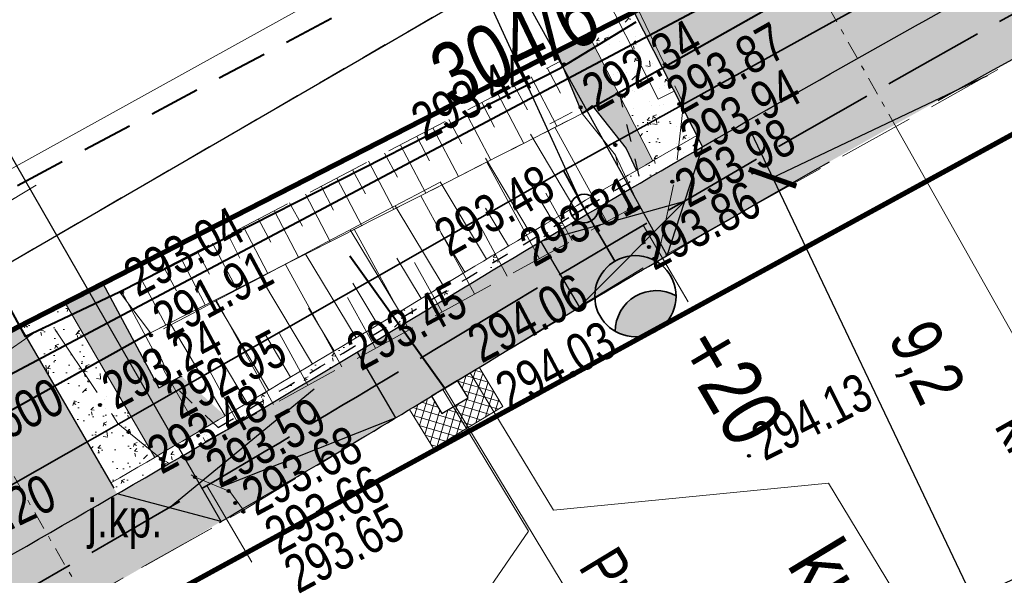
# Model space of a CAD drawing. Header units: metres. Extents: x 7437397 to 7437781, y 5556608 to 5556944.
# Tile 37 of 58: x 7437613 to 7437632, y 5556730 to 5556741. Entities that reach past the tile are written whole.
import ezdxf

# ---------------------------------------------------------------- set-up
doc = ezdxf.new("R2010")
doc.units = ezdxf.units.M
doc.header["$MEASUREMENT"] = 0
for name, pattern in [('0.5_0.5', [1.5, 0.5, -0.5, 0.5]), ('314-500', [2.5, 2, -0.5]), ('BUBZ01-500', [1.75, 1.25, -0.5]), ('DGN Style 2', [6.14715, 3.68829, -2.45886]), ('DGN Style 3', [8.60601, 6.14715, -2.45886]), ('DGN Style 4', [0.717182, 0.358367, -0.179184, 0.000447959, -0.179184]), ('EGBU01-500', [1, 0.5, -0.5]), ('KTCR02-500', [1.5, 1, -0.5]), ('KTJZ01-500', [2, 1.5, -0.5])]:
    doc.linetypes.add(name, pattern=pattern)
doc.layers.get('0').update_dxf_attribs({"color": 250, "lineweight": 5})
for name, color, linetype, lineweight in [('521-Kierunek linii-STPOW', 7, 'Continuous', 5), ('_PROJ_WYMIARY', 7, 'Continuous', 9), ('_PROJ_ZAGOSPODAROWANIE', 7, 'Continuous', 13), ('ARCH_HATCH', 7, 'Continuous', 13), ('BUBZ01', 250, 'Continuous', 5), ('BUIB02_01', 250, 'Continuous', 5), ('BUIB05_01', 250, 'Continuous', 5), ('BUUD02_01', 250, 'Continuous', 5), ('D_kilometraz', 7, 'Continuous', 13), ('D_krawedz swobodna jezdni', 7, 'DGN Style 2', 30), ('D_kraweznik', 7, 'Continuous', 30), ('D_kraweznik obnizony', 7, 'DGN Style 2', 30), ('D_obrzeze', 7, 'Continuous', 30), ('D_odwodnienie liniowe_wpust', 36, 'Continuous', 30), ('D_opis trasy', 7, 'Continuous', 13), ('D_opisy', 7, 'Continuous', 13), ('D_osie', 7, 'DGN Style 4', 13), ('D_plantowanie', 102, 'DGN Style 2', 30), ('D_pobocze', 7, 'Continuous', 13), ('D_rampa', 7, 'DGN Style 2', 30), ('D_skarpa', 7, 'DGN Style 3', 20), ('D_skarpa-symbol', 7, 'Continuous', 20), ('D_zakres', 7, 'DGN Style 2', 13), ('DS_nawierzchnia bitumiczna odtworzenie', 252, 'Continuous', 0), ('EGBD03', 250, 'Continuous', 5), ('EGBU01', 250, 'Continuous', 5), ('Elektryka_kanalizacja_technologiczna', 240, '314-500', 35), ('Elektryka_oswietlenie_zewnetrzne', 1, 'Continuous', 35), ('ELEKTRYKA_TRASY', 1, 'Continuous', 35), ('KTJZ01', 250, 'Continuous', 5), ('KTOK05_01', 250, 'Continuous', 5), ('MPZP', 250, 'Continuous', 5), ('punkt wysokościowy sztuczny', 7, 'Continuous', 5), ('RTPW01', 250, 'Continuous', 5), ('RTPW02', 250, 'Continuous', 5), ('rzedne dla projektanta', 250, 'Continuous', 5), ('SUPE04', 250, 'Continuous', 5), ('SUPT01', 250, 'Continuous', 5), ('SUPT_01', 250, 'Continuous', 5), ('Warstwa 14', 250, 'Continuous', 5), ('Warstwa1Kanalizacja deszczowa', 34, 'Continuous', 40)]:
    doc.layers.add(name, color=color, linetype=linetype, lineweight=lineweight)
doc.layers.add('D_balustrada', color=7, linetype='0.5_0.5', lineweight=30, true_color=0x00968f)
doc.styles.add('ROMANS', font='arial.ttf', dxfattribs={"width": 0.8})
doc.styles.get("Standard").update_dxf_attribs({"font": 'txt.shx', "width": 0.75})
doc.styles.add('Style-Arial Narrow', font='ARIALN.TTF')
doc.linetypes.add('KTOK05_01-500', pattern='A,3.75,[13,dgnlstyle-rozp_2015.shx,S=0.002778,R=0,X=0,Y=0],3.75', length=7.5)
doc.dimstyles.new('1-500', dxfattribs={"dimscale": 10, "dimtxt": 0.1, "dimasz": 0.07, "dimexe": 0, "dimexo": 0, "dimgap": 0.05, "dimtad": 1, "dimdec": 1, "dimrnd": 0.08, "dimzin": 0, "dimtxsty": 'ROMANS', "dimblk": 'ARCHTICK', "dimcen": 0.02, "dimdle": 0.1, "dimclrt": 256, "dimadec": 0, "dimazin": 0, "dimtfac": 0.666667, "dimtdec": 1, "dimtofl": 0, "dimtmove": 1, "dimatfit": 2, "dimfxl": 0, "dimtolj": 1, "dimtzin": 0, "dimarcsym": 0})
pattern_1 = [(50, (0, 0), (0.7172601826, -0.062752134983), [0.075, -0.825]), (355, (0, 0), (-0.138751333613, 0.7521921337), [0.06, -0.66]), (100.45144446, (0.0598, -0.0052), (0.578508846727, 0.68943999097), [0.063740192, -0.701142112]), (46.1842, (0, 0.2), (1.06724133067, -0.16551928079), [0.1125, -1.2375]), (96.63563549, (0.0889, 0.1862), (0.93466194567, 0.97411860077), [0.095610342, -1.05171376]), (351.18416399, (0, 0.2), (0.93466194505, 0.97411860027), [0.09, -0.990000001]), (21, (0.1, 0.15), (0.59690705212, -0.402618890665), [0.075, -0.825]), (326, (0.1, 0.15), (0.24331533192, 0.725150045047), [0.06, -0.66]), (71.45144474, (0.14974, 0.11645), (0.84022237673, 0.322531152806), [0.06374019, -0.701142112]), (37.5, (0, 0), (0.012159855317, 0.332893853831), [0, -0.652, 0, -0.67, 0, -0.6625]), (7.5, (0, 0), (0.263069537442, 0.394411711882), [0, -0.382, 0, -0.637, 0, -0.2525]), (327.5, (-0.223, 0), (0.5338224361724, -0.022554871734), [0, -0.25, 0, -0.78, 0, -1.035]), (317.5, (-0.323, 0), (0.583186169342, 0.100104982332), [0, -0.325, 0, -0.518, 0, -0.735])]

# ---------------------------------------------------------------- blocks, each defined once
blk = doc.blocks.new('PW02')
at = {"layer": 'punkt wysokościowy sztuczny', "linetype": 'Continuous', "lineweight": 13}
h = blk.add_hatch(color=0, dxfattribs=at)
edge = h.paths.add_edge_path()
edge.add_arc((0, 0), 0.45, 0, 360)
blk = doc.blocks.new('521')
at = {"layer": '521-Kierunek linii-STPOW', "color": 30, "linetype": 'Continuous', "lineweight": 13}
for p, q in [((42.5, 0), (35.43, 7.07)), ((7.5, 0), (57.5, 0)), ((29.57, 0), (22.5, -7.07))]:
    blk.add_line(p, q, dxfattribs=at)
blk = doc.blocks.new('SUPE04')
at = {"layer": 'SUPE04', "color": 1, "linetype": 'Continuous', "lineweight": 13}
blk.add_line((5.25, 0), (0.25, 0), dxfattribs=at)
at = {"layer": 'SUPE04', "color": 1, "linetype": 'Continuous', "lineweight": 13, "flags": 128}
blk.add_lwpolyline([(3.9, 0.5), (4.766, 0), (3.9, -0.5)], dxfattribs=at)
blk = doc.blocks.new('slup_oswietleniowy_3')
h = blk.add_hatch(color=256)
h.dxf.hatch_style = 1
h.paths.add_polyline_path([(3, -0.866, 0.267949), (3.5, 0, 0.267949), (3, 0.866, 0.57735)])
for p, q in [((0, 0.35), (0, -0.35)), ((-0.35, 0), (1.5, 0))]:
    blk.add_line(p, q)
for centre, radius in [((2.5, 0), 1), ((0, 0), 0.35)]:
    blk.add_circle(centre, radius)
blk.add_arc((3.5, 0), 1, 120, 240)
blk = doc.blocks.new('_ArchTick')
at = {"color": 0, "linetype": 'ByBlock', "const_width": 0.15}
blk.add_lwpolyline([(-0.5, -0.5), (0.5, 0.5)], dxfattribs=at)
blk = doc.blocks.new('*D57')
at = {"layer": '_PROJ_WYMIARY', "color": 0, "lineweight": -2, "transparency": 16777216}
for p, q in [((7437614.75, 5556753.699), (7437631.658, 5556763.043)), ((7437640.806, 5556744.421), (7437630.783, 5556762.559)), ((7437625.649, 5556736.045), (7437615.625, 5556754.183))]:
    blk.add_line(p, q, dxfattribs=at)
at = {"layer": 'Defpoints', "color": 0, "transparency": 16777216}
for p in [(7437630.783, 5556762.559), (7437640.806, 5556744.421), (7437625.649, 5556736.045)]:
    blk.add_point(p, dxfattribs=at)
at = {"layer": '_PROJ_WYMIARY', "color": 0, "lineweight": -2, "transparency": 16777216, "xscale": 0.7000000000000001, "yscale": 0.7000000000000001, "zscale": 0.7000000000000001}
for p, rotation in [((7437630.783, 5556762.559), 28.92677476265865), ((7437615.625, 5556754.183), 208.9267747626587)]:
    blk.add_blockref('_ArchTick', p, dxfattribs=dict(at, rotation=rotation))
at = {"layer": '_PROJ_WYMIARY', "transparency": 16777216, "insert": (7437622.671, 5556759.335), "char_height": 1, "attachment_point": 5, "rotation": 28.9268, "style": 'ROMANS', "bg_fill": 3, "box_fill_scale": 1.25, "bg_fill_color": 256, "bg_fill_true_color": 13158600, "bg_fill_transparency": 0}
blk.add_mtext('\\A1;17,3', dxfattribs=at)
blk = doc.blocks.new('*D58')
at = {"layer": '_PROJ_WYMIARY', "color": 0, "lineweight": -2, "transparency": 16777216}
for p, q in [((7437607.355, 5556749.376), (7437600.259, 5556745.298)), ((7437616.872, 5556730.808), (7437606.488, 5556748.878)), ((7437611.51, 5556727.726), (7437601.126, 5556745.796))]:
    blk.add_line(p, q, dxfattribs=at)
at = {"layer": 'Defpoints', "color": 0, "transparency": 16777216}
for p in [(7437601.126, 5556745.796), (7437616.872, 5556730.808), (7437611.51, 5556727.726)]:
    blk.add_point(p, dxfattribs=at)
at = {"layer": '_PROJ_WYMIARY', "color": 0, "lineweight": -2, "transparency": 16777216, "xscale": 0.7000000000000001, "yscale": 0.7000000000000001, "zscale": 0.7000000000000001}
for p, rotation in [((7437606.488, 5556748.878), 29.8838281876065), ((7437601.126, 5556745.796), 209.8838281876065)]:
    blk.add_blockref('_ArchTick', p, dxfattribs=dict(at, rotation=rotation))
at = {"layer": '_PROJ_WYMIARY', "transparency": 16777216, "insert": (7437603.258, 5556748.292), "char_height": 1, "attachment_point": 5, "rotation": 29.8838, "style": 'ROMANS', "bg_fill": 3, "box_fill_scale": 1.25, "bg_fill_color": 256, "bg_fill_true_color": 13158600, "bg_fill_transparency": 0}
blk.add_mtext('\\A1;6,2', dxfattribs=at)
blk = doc.blocks.new('*D77')
at = {"layer": '_PROJ_WYMIARY', "color": 0, "lineweight": -2, "transparency": 16777216}
for p, q in [((7437631.945, 5556739.585), (7437627.725, 5556737.576)), ((7437627.295, 5556738.479), (7437632.096, 5556728.391)), ((7437635.887, 5556731.303), (7437631.667, 5556729.294))]:
    blk.add_line(p, q, dxfattribs=at)
at = {"layer": 'Defpoints', "color": 0}
for p in [(7437631.945, 5556739.585), (7437635.887, 5556731.303), (7437631.667, 5556729.294)]:
    blk.add_point(p, dxfattribs=at)
at = {"layer": '_PROJ_WYMIARY', "color": 0, "lineweight": -2, "transparency": 16777216, "xscale": 0.7000000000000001, "yscale": 0.7000000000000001, "zscale": 0.7000000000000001}
for p, rotation in [((7437627.725, 5556737.576), 115.4528285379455), ((7437631.667, 5556729.294), 295.4528285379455)]:
    blk.add_blockref('_ArchTick', p, dxfattribs=dict(at, rotation=rotation))
at = {"layer": '_PROJ_WYMIARY', "transparency": 16777216, "insert": (7437630.69, 5556733.908), "char_height": 1, "attachment_point": 5, "rotation": 295.4528, "style": 'ROMANS', "bg_fill": 3, "box_fill_scale": 1.25, "bg_fill_color": 256, "bg_fill_true_color": 13158600, "bg_fill_transparency": 0}
blk.add_mtext('\\A1;9,2', dxfattribs=at)
blk = doc.blocks.new('*D82')
at = {"layer": '_PROJ_WYMIARY', "color": 0, "lineweight": -2, "transparency": 16777216}
for p, q in [((7437593.141, 5556750.962), (7437665.546, 5556790.968)), ((7437678.448, 5556765.55), (7437664.671, 5556790.484)), ((7437607.793, 5556726.511), (7437594.016, 5556751.446))]:
    blk.add_line(p, q, dxfattribs=at)
at = {"layer": 'Defpoints', "color": 0}
for p in [(7437664.671, 5556790.484), (7437678.448, 5556765.55), (7437607.793, 5556726.511)]:
    blk.add_point(p, dxfattribs=at)
at = {"layer": '_PROJ_WYMIARY', "color": 0, "lineweight": -2, "transparency": 16777216, "xscale": 0.7000000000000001, "yscale": 0.7000000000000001, "zscale": 0.7000000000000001}
for p, rotation in [((7437664.671, 5556790.484), 28.92180774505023), ((7437594.016, 5556751.446), 208.9218077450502)]:
    blk.add_blockref('_ArchTick', p, dxfattribs=dict(at, rotation=rotation))
at = {"layer": '_PROJ_WYMIARY', "transparency": 16777216, "insert": (7437628.811, 5556771.928), "char_height": 1, "attachment_point": 5, "rotation": 28.9218, "style": 'ROMANS', "bg_fill": 3, "box_fill_scale": 1.25, "bg_fill_color": 256, "bg_fill_true_color": 13158600, "bg_fill_transparency": 0}
blk.add_mtext('\\A1;80,7', dxfattribs=at)
blk = doc.blocks.new('*D86')
at = {"layer": '_PROJ_WYMIARY', "color": 0, "lineweight": -2, "transparency": 16777216}
for p, q in [((7437586.966, 5556750.957), (7437613.247, 5556762.952)), ((7437623.956, 5556737.08), (7437612.337, 5556762.537)), ((7437600.555, 5556723.593), (7437587.876, 5556751.372))]:
    blk.add_line(p, q, dxfattribs=at)
at = {"layer": 'Defpoints', "color": 0}
for p in [(7437612.337, 5556762.537), (7437623.956, 5556737.08), (7437600.555, 5556723.593)]:
    blk.add_point(p, dxfattribs=at)
at = {"layer": '_PROJ_WYMIARY', "color": 0, "lineweight": -2, "transparency": 16777216, "xscale": 0.7000000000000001, "yscale": 0.7000000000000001, "zscale": 0.7000000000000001}
for p, rotation in [((7437612.337, 5556762.537), 24.53300016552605), ((7437587.876, 5556751.372), 204.533000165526)]:
    blk.add_blockref('_ArchTick', p, dxfattribs=dict(at, rotation=rotation))
at = {"layer": '_PROJ_WYMIARY', "transparency": 16777216, "insert": (7437599.649, 5556757.956), "char_height": 1, "attachment_point": 5, "rotation": 24.533, "style": 'ROMANS', "bg_fill": 3, "box_fill_scale": 1.25, "bg_fill_color": 256, "bg_fill_true_color": 13158600, "bg_fill_transparency": 0}
blk.add_mtext('\\A1;26,9', dxfattribs=at)
blk = doc.blocks.new('*D87')
at = {"layer": '_PROJ_WYMIARY', "color": 0, "lineweight": -2, "transparency": 16777216}
for p, q in [((7437611.427, 5556762.122), (7437637.8, 5556774.159)), ((7437647.728, 5556750), (7437636.891, 5556773.744)), ((7437623.956, 5556737.08), (7437612.337, 5556762.537))]:
    blk.add_line(p, q, dxfattribs=at)
at = {"layer": 'Defpoints', "color": 0}
for p in [(7437636.891, 5556773.744), (7437647.728, 5556750), (7437623.956, 5556737.08)]:
    blk.add_point(p, dxfattribs=at)
at = {"layer": '_PROJ_WYMIARY', "color": 0, "lineweight": -2, "transparency": 16777216, "xscale": 0.7000000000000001, "yscale": 0.7000000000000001, "zscale": 0.7000000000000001}
for p, rotation in [((7437636.891, 5556773.744), 24.53300016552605), ((7437612.337, 5556762.537), 204.533000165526)]:
    blk.add_blockref('_ArchTick', p, dxfattribs=dict(at, rotation=rotation))
at = {"layer": '_PROJ_WYMIARY', "transparency": 16777216, "insert": (7437624.157, 5556769.142), "char_height": 1, "attachment_point": 5, "rotation": 24.533, "style": 'ROMANS', "bg_fill": 3, "box_fill_scale": 1.25, "bg_fill_color": 256, "bg_fill_true_color": 13158600, "bg_fill_transparency": 0}
blk.add_mtext('\\A1;27,0', dxfattribs=at)

msp = doc.modelspace()

# ---------------------------------------------------------------- hatches: boundary and pattern name
at = {"layer": '_PROJ_ZAGOSPODAROWANIE'}
h = msp.add_hatch(dxfattribs=at)
h.set_pattern_fill('AR-CONC', color=251, scale=0.1, style=0)
h.set_pattern_definition(pattern_1)
h.paths.add_polyline_path([(7437626.233, 5556738.409), (7437624.996, 5556740.841), (7437624.106, 5556740.385), (7437625.367, 5556737.907, -0.00083)])
h = msp.add_hatch(dxfattribs=at)
h.set_pattern_fill('AR-CONC', color=250, scale=0.1, style=0)
h.set_pattern_definition(pattern_1)
h.paths.add_polyline_path([(7437626.233, 5556738.409), (7437624.996, 5556740.841), (7437624.106, 5556740.385), (7437625.367, 5556737.907, -0.00083)])
h = msp.add_hatch(dxfattribs=at)
h.set_pattern_fill('AR-CONC', color=251, scale=0.1, style=0)
h.set_pattern_definition(pattern_1)
h.paths.add_polyline_path([(7437622.954, 5556736.486), (7437622.954, 5556736.485), (7437622.954, 5556736.486, 0.002019), (7437620.865, 5556735.231), (7437620.811, 5556735.198), (7437620.383, 5556734.939), (7437620.327, 5556734.905, -0.004697), (7437614.7, 5556731.566), (7437614.826, 5556731.35, 0.004697), (7437620.457, 5556734.691), (7437620.995, 5556735.017, -0.005157), (7437626.346, 5556738.186), (7437626.233, 5556738.409, 0.00315)])
h = msp.add_hatch(dxfattribs=at)
h.set_pattern_fill('AR-CONC', color=250, scale=0.1, style=0)
h.set_pattern_definition(pattern_1)
h.paths.add_polyline_path([(7437622.954, 5556736.486), (7437622.954, 5556736.485), (7437622.954, 5556736.486, 0.002019), (7437620.865, 5556735.231), (7437620.811, 5556735.198), (7437620.383, 5556734.939), (7437620.327, 5556734.905, -0.004697), (7437614.7, 5556731.566), (7437614.826, 5556731.35, 0.004697), (7437620.457, 5556734.691), (7437620.995, 5556735.017, -0.005157), (7437626.346, 5556738.186), (7437626.233, 5556738.409, 0.00315)])
h = msp.add_hatch(dxfattribs=at)
h.set_pattern_fill('AR-CONC', color=251, scale=0.1, style=0)
h.set_pattern_definition(pattern_1)
h.paths.add_polyline_path([(7437614.7, 5556731.566, 0.000718), (7437615.564, 5556732.07), (7437613.799, 5556735.11), (7437612.907, 5556734.654)])
h = msp.add_hatch(dxfattribs=at)
h.set_pattern_fill('AR-CONC', color=250, scale=0.1, style=0)
h.set_pattern_definition(pattern_1)
h.paths.add_polyline_path([(7437614.7, 5556731.566, 0.000718), (7437615.564, 5556732.07), (7437613.799, 5556735.11), (7437612.907, 5556734.654)])
at = {"layer": 'ARCH_HATCH', "linetype": 'Continuous', "lineweight": 35, "true_color": 0x75787b}
h = msp.add_hatch(color=8, dxfattribs=at)
h.dxf.hatch_style = 1
h.paths.add_polyline_path([(7437629.394, 5556739.925, -0.002909), (7437632.461, 5556741.628), (7437632.338, 5556741.846), (7437631.127, 5556743.978), (7437628.01, 5556742.383)])
h = msp.add_hatch(color=8, dxfattribs=at)
h.dxf.hatch_style = 1
h.paths.add_polyline_path([(7437630.13, 5556738.618, -0.004664), (7437635.032, 5556741.317), (7437636.758, 5556742.247), (7437636.047, 5556743.567), (7437634.321, 5556742.638, 0.004664), (7437629.394, 5556739.925)])
h = msp.add_hatch(color=8, dxfattribs=at)
h.dxf.hatch_style = 1
h.paths.add_polyline_path([(7437626.346, 5556738.186, -0.002909), (7437629.394, 5556739.925), (7437628.01, 5556742.383), (7437624.996, 5556740.841), (7437626.233, 5556738.409)])
at = {"layer": 'ARCH_HATCH', "linetype": 'Continuous', "lineweight": 35}
h = msp.add_hatch(color=62, dxfattribs=at)
h.dxf.hatch_style = 1
h.paths.add_polyline_path([(7437625.367, 5556737.907), (7437624.106, 5556740.385), (7437623.471, 5556740.06), (7437623.98, 5556738.84), (7437624.176, 5556738.995), (7437624.844, 5556738.152), (7437625.046, 5556737.719, -0.000308)])
at = {"layer": 'ARCH_HATCH', "linetype": 'Continuous', "lineweight": 35, "true_color": 0x75787b}
h = msp.add_hatch(color=8, dxfattribs=at)
h.dxf.hatch_style = 1
h.paths.add_polyline_path([(7437626.346, 5556738.186), (7437625.649, 5556736.045, -0.004306), (7437630.13, 5556738.618), (7437629.394, 5556739.925, 0.002909)])
at = {"layer": 'ARCH_HATCH', "linetype": 'Continuous', "lineweight": 25, "true_color": 0x97999b}
h = msp.add_hatch(color=253, dxfattribs=at)
h.dxf.hatch_style = 1
h.paths.add_polyline_path([(7437621.772, 5556733.735, -0.003761), (7437625.649, 5556736.045), (7437626.346, 5556738.186, 0.005157), (7437620.995, 5556735.017), (7437620.457, 5556734.691, -0.004697), (7437614.826, 5556731.35), (7437616.872, 5556730.808, 0.00345), (7437621.022, 5556733.28), (7437621.234, 5556733.409), (7437621.267, 5556733.428), (7437621.523, 5556733.584)])
at = {"layer": 'ARCH_HATCH', "linetype": 'Continuous', "lineweight": 35}
h = msp.add_hatch(color=62, dxfattribs=at)
h.dxf.hatch_style = 1
h.paths.add_polyline_path([(7437616.951, 5556732.885), (7437616.087, 5556733.672), (7437615.646, 5556733.437), (7437614.546, 5556735.493), (7437613.799, 5556735.11), (7437615.564, 5556732.07, 0.001155)])
at = {"layer": 'ARCH_HATCH', "linetype": 'Continuous', "lineweight": 35, "true_color": 0x75787b}
h = msp.add_hatch(color=8, dxfattribs=at)
h.dxf.hatch_style = 1
h.paths.add_polyline_path([(7437614.826, 5556731.35), (7437614.7, 5556731.566), (7437612.907, 5556734.654), (7437610.73, 5556733.54), (7437610.119, 5556733.2), (7437611.947, 5556729.984), (7437612.071, 5556729.767, 0.002279)])
h = msp.add_hatch(color=8, dxfattribs=at)
h.dxf.hatch_style = 1
h.paths.add_polyline_path([(7437614.198, 5556729.255, 0.002209), (7437616.872, 5556730.808), (7437614.826, 5556731.35, -0.00114), (7437613.45, 5556730.556)])
h = msp.add_hatch(color=8, dxfattribs=at)
h.dxf.hatch_style = 1
h.paths.add_polyline_path([(7437612.071, 5556729.767), (7437611.51, 5556727.726, 0.002209), (7437614.198, 5556729.255), (7437613.45, 5556730.556, -0.00114)])
at = {"layer": 'DS_nawierzchnia bitumiczna odtworzenie'}
h = msp.add_hatch(dxfattribs=at)
h.set_pattern_fill('CROSSHATCH', color=256, style=0, pattern_type=2)
h.set_pattern_definition([(73.467, (7437622.13921, 5556733.07704), (-0.143798, 0.042686), []), (343.467, (7437622.13921, 5556733.07704), (0.042686, 0.143798), [])])
h.paths.add_polyline_path([(7437620.582, 5556733.014), (7437621.049, 5556732.244), (7437622.417, 5556733.073), (7437621.951, 5556733.843, 0.000174), (7437621.772, 5556733.735), (7437621.523, 5556733.584), (7437621.523, 5556733.584), (7437621.731, 5556733.242), (7437621.217, 5556732.931), (7437621.01, 5556733.273), (7437621.01, 5556733.273, -0.000357)])

# ---------------------------------------------------------------- linework, layer by layer
at = {"layer": '_PROJ_ZAGOSPODAROWANIE', "color": 132, "linetype": '314-500', "true_color": 0x00c1d5}
msp.add_lwpolyline([(7437535.451, 5556693.636, 0.1, 0.1, 0), (7437587.796, 5556719.928, 0.1, 0.1, 0), (7437588.887, 5556721.392, 0.1, 0.1, 0), (7437596.853, 5556725.825, 0.1, 0.1, 0), (7437609.876, 5556733.065, 0.1, 0.1, 0), (7437612.907, 5556734.654, 0.1, 0.1, 0), (7437631.127, 5556743.978, 0.1, 0.1, 0), (7437638.748, 5556748.16, 0.1, 0.1, 0), (7437651.337, 5556755.099, 0.1, 0.1, 0), (7437661.046, 5556760.397, 0.1, 0.1, 0), (7437671.575, 5556766.01, 0.1, 0.1, 0), (7437677.838, 5556769.349, 0.1, 0.1, 0), (7437680.108, 5556770.559, 0.1, 0.1, 0), (7437683.485, 5556772.325, 0.1, 0.1, 0), (7437686.039, 5556767.721, 0.1, 0.1, 0), (7437559.6, 5556698.616, 0, 0, 0)], format="xyseb", dxfattribs=at)
at = {"layer": 'BUBZ01', "color": 7, "linetype": 'BUBZ01-500', "lineweight": 13, "flags": 128}
for points in [[(7437615.48, 5556734.52), (7437614.87, 5556735.33), (7437623.55, 5556739.87), (7437623.98, 5556738.84), (7437615.48, 5556734.52)], [(7437623.98, 5556738.84), (7437624.63, 5556738.02), (7437624.9, 5556736.95), (7437616.56, 5556732.38), (7437615.9, 5556733.52), (7437615.48, 5556734.52), (7437623.98, 5556738.84)]]:
    msp.add_lwpolyline(points, close=True, dxfattribs=at)
at = {"layer": 'BUBZ01', "color": 7, "linetype": 'Continuous', "lineweight": 13, "flags": 128}
for points in [[(7437623.29, 5556739.74), (7437623.55, 5556739.24)], [(7437622.97, 5556739.56), (7437623.48, 5556738.59)], [(7437622.64, 5556739.39), (7437622.9, 5556738.91)], [(7437622.32, 5556739.23), (7437622.83, 5556738.25)], [(7437622, 5556739.06), (7437622.25, 5556738.57)], [(7437621.35, 5556738.72), (7437621.61, 5556738.24)], [(7437621.67, 5556738.89), (7437622.18, 5556737.92)], [(7437621.04, 5556738.56), (7437621.54, 5556737.6)], [(7437624.46, 5556736.71), (7437623.44, 5556738.57)], [(7437620.72, 5556738.39), (7437620.97, 5556737.91)], [(7437620.4, 5556738.22), (7437620.9, 5556737.27)], [(7437620.09, 5556738.06), (7437620.34, 5556737.59)], [(7437619.77, 5556737.9), (7437620.27, 5556736.95)], [(7437623.14, 5556735.98), (7437622.1, 5556737.88)], [(7437619.15, 5556737.57), (7437619.64, 5556736.63)], [(7437619.46, 5556737.73), (7437619.71, 5556737.26)], [(7437618.84, 5556737.41), (7437619.08, 5556736.94)], [(7437618.53, 5556737.25), (7437619.02, 5556736.32)], [(7437621.86, 5556735.29), (7437620.8, 5556737.22)], [(7437623.78, 5556736.34), (7437623.26, 5556737.27)], [(7437618.22, 5556737.08), (7437618.47, 5556736.62)], [(7437617.92, 5556736.92), (7437618.4, 5556736)], [(7437617.31, 5556736.61), (7437617.79, 5556735.69)], [(7437617.61, 5556736.76), (7437617.85, 5556736.31)], [(7437622.5, 5556735.64), (7437621.98, 5556736.6)], [(7437617.01, 5556736.45), (7437617.24, 5556735.99)], [(7437620.57, 5556734.58), (7437619.49, 5556736.56)], [(7437616.7, 5556736.29), (7437617.18, 5556735.38)], [(7437616.4, 5556736.13), (7437616.64, 5556735.68)], [(7437616.09, 5556735.97), (7437616.56, 5556735.07)], [(7437619.25, 5556733.85), (7437618.14, 5556735.87)], [(7437621.22, 5556734.93), (7437620.68, 5556735.91)], [(7437615.76, 5556735.79), (7437615.99, 5556735.35)], [(7437615.31, 5556735.56), (7437615.78, 5556734.67)], [(7437617.9, 5556733.11), (7437616.77, 5556735.18)], [(7437619.91, 5556734.22), (7437619.36, 5556735.22)], [(7437618.58, 5556733.49), (7437618.02, 5556734.51)], [(7437617.21, 5556732.74), (7437616.64, 5556733.78)]]:
    msp.add_lwpolyline(points, dxfattribs=at)
at = {"layer": 'BUIB02_01', "color": 7, "linetype": 'Continuous', "lineweight": 13}
msp.add_line((7437614.924, 5556735.315), (7437615.866, 5556733.555), dxfattribs=at)
at = {"layer": 'BUIB02_01', "color": 212, "linetype": 'Continuous', "lineweight": 40, "flags": 128}
msp.add_lwpolyline([(7437471.018, 5556680.168), (7437490.105, 5556682.798), (7437506.941, 5556685.963), (7437514.516, 5556687.29), (7437530.92, 5556693.586), (7437543.72, 5556699.172), (7437579.76, 5556716.205), (7437631.582, 5556743.722), (7437615.039, 5556772.576)], dxfattribs=at)
at = {"layer": 'BUIB02_01', "color": 7, "linetype": 'Continuous', "lineweight": 13, "flags": 128}
msp.add_lwpolyline([(7437623.98, 5556738.84), (7437624.63, 5556738.02), (7437625.03, 5556737.16)], dxfattribs=at)
at = {"layer": 'BUIB05_01', "color": 7, "linetype": 'Continuous', "lineweight": 40}
for p, q in [((7437638.72, 5556747.18), (7437623.98, 5556738.84)), ((7437615.48, 5556734.52), (7437609, 5556730.91))]:
    msp.add_line(p, q, dxfattribs=at)
at = {"layer": 'BUUD02_01', "color": 7, "linetype": 'Continuous', "lineweight": 13, "flags": 128}
for points in [[(7437621.09, 5556748.52), (7437625.79, 5556739.28)], [(7437620.78, 5556748.37), (7437625.47, 5556739.12)], [(7437625.47, 5556739.12), (7437625.79, 5556739.28)]]:
    msp.add_lwpolyline(points, dxfattribs=at)
at = {"layer": 'D_kraweznik'}
msp.add_line((7437621.234, 5556733.409), (7437621.772, 5556733.735), dxfattribs=at)
at = {"layer": 'D_obrzeze'}
msp.add_line((7437620.457, 5556734.691), (7437620.995, 5556735.017), dxfattribs=at)
at = {"layer": 'D_odwodnienie liniowe_wpust', "flags": 128}
msp.add_lwpolyline([(7437621.217, 5556732.931), (7437621.731, 5556733.242), (7437621.523, 5556733.584), (7437621.01, 5556733.273), (7437621.217, 5556732.931)], close=True, dxfattribs=at)
at = {"layer": 'D_opis trasy'}
for p, q in [((7437623.41, 5556731.032), (7437628.823, 5556731.559)), ((7437622.924, 5556730.62), (7437620.867, 5556727.643))]:
    msp.add_line(p, q, dxfattribs=at)
at = {"layer": 'D_opis trasy', "flags": 128}
for points in [[(7437621.772, 5556733.735), (7437623.41, 5556731.032)], [(7437621.234, 5556733.409), (7437622.924, 5556730.62)], [(7437628.823, 5556731.559), (7437633.361, 5556724.073)]]:
    msp.add_lwpolyline(points, dxfattribs=at)
at = {"layer": 'D_opisy'}
msp.add_line((7437621.266, 5556733.43), (7437627.833, 5556722.596), dxfattribs=at)
at = {"layer": 'D_rampa'}
msp.add_line((7437620.311, 5556732.851), (7437619.563, 5556734.125), dxfattribs=at)
at = {"layer": 'D_skarpa-symbol', "flags": 128}
for points in [[(7437618.67, 5556733.907), (7437617.649, 5556735.616)], [(7437619.955, 5556734.681), (7437619.462, 5556735.499)], [(7437619.098, 5556734.165), (7437618.593, 5556735.007)], [(7437618.24, 5556733.651), (7437617.725, 5556734.517)]]:
    msp.add_lwpolyline(points, dxfattribs=at)
at = {"layer": 'D_zakres', "flags": 128}
msp.add_lwpolyline([(7437620.582, 5556733.014), (7437621.049, 5556732.244), (7437622.417, 5556733.073), (7437621.951, 5556733.843)], dxfattribs=at)
at = {"layer": 'EGBU01', "color": 96, "linetype": 'EGBU01-500', "lineweight": 13, "flags": 128}
for points in [[(7437610.22, 5556734.46), (7437630.48, 5556746.22)], [(7437630.48, 5556746.22), (7437610.22, 5556734.46)]]:
    msp.add_lwpolyline(points, dxfattribs=at)
at = {"layer": 'Elektryka_kanalizacja_technologiczna'}
for centre, radius, start, end in [((7437435.823, 5557039.464), 357.087, 300.3946, 301.30874), ((7437418.516, 5557069.744), 391.962, 298.87475, 300.33737)]:
    msp.add_arc(centre, radius, start, end, dxfattribs=at)
at = {"layer": 'ELEKTRYKA_TRASY', "linetype": 'Continuous'}
for points in [[(7437624.016, 5556736.97), (7437623.608, 5556737.72), (7437647.306, 5556750.81), (7437647.715, 5556750.008)], [(7437600.555, 5556723.593), (7437600.216, 5556724.388), (7437623.608, 5556737.72), (7437624.016, 5556736.97)]]:
    msp.add_lwpolyline(points, dxfattribs=at)
at = {"layer": 'KTJZ01', "color": 7, "linetype": 'KTJZ01-500', "lineweight": 13, "flags": 128}
for points in [[(7437487.24, 5556665.88), (7437500.01, 5556668.65), (7437509.93, 5556671.34), (7437514.81, 5556672.66), (7437528.54, 5556677.57), (7437546.18, 5556685.08), (7437562.31, 5556693.39), (7437575.78, 5556700.17), (7437584.6, 5556705.2), (7437599.33, 5556712.79), (7437607.41, 5556717.03), (7437624.22, 5556725.75), (7437636.91, 5556731.79), (7437639.91, 5556733.3), (7437648.13, 5556737.1), (7437664.08, 5556744.94), (7437674.41, 5556750.47), (7437695.47, 5556762.01), (7437726.23, 5556778.98), (7437745.592, 5556790.579), (7437740.524, 5556799.89), (7437726.071, 5556794.065), (7437721.424, 5556793.261), (7437718.653, 5556793.684), (7437716.454, 5556794.853), (7437714.78, 5556796.65), (7437713.44, 5556798.18), (7437704.05, 5556814.76), (7437696.46, 5556806.77), (7437698.53, 5556806.84), (7437700.74, 5556806.26), (7437702.79, 5556804.94), (7437704.06, 5556803.16), (7437709.44, 5556793.77), (7437711.44, 5556790.12), (7437712.13, 5556787.63), (7437712.21, 5556785.35), (7437711.59, 5556783.66), (7437709.87, 5556781.76), (7437701.28, 5556777.09), (7437699.42, 5556776.48), (7437697.78, 5556776.19), (7437695.76, 5556776.41), (7437693.65, 5556777.51), (7437692.09, 5556778.89), (7437690.49, 5556781.22), (7437685.25, 5556778.28), (7437686.1, 5556775.03), (7437686.085, 5556773.72), (7437685.81, 5556772.51), (7437685.3, 5556771.32), (7437684.475, 5556769.98), (7437683.43, 5556768.68), (7437682.12, 5556767.23), (7437680.52, 5556765.9), (7437679.609, 5556765.424), (7437667.4, 5556758.73), (7437656.58, 5556752.94), (7437646.03, 5556747.24), (7437635.04, 5556741.31), (7437625.46, 5556735.97), (7437617.31, 5556731.03), (7437610.73, 5556727.32), (7437599.83, 5556721.28), (7437592.56, 5556717.41), (7437581.48, 5556711.39), (7437572.19, 5556706.38), (7437570.63, 5556705.57), (7437559.43, 5556699.57), (7437555.27, 5556697.37), (7437547.58, 5556693.6), (7437542.1, 5556690.99), (7437536.78, 5556688.64), (7437527.13, 5556684.56), (7437524.75, 5556685.69), (7437522.99, 5556687.15), (7437521.44, 5556689.45), (7437520.46, 5556691.39), (7437515.43, 5556689.51), (7437516.09, 5556686.202), (7437515.98, 5556684.5), (7437514.73, 5556681.38), (7437513.55, 5556680.28), (7437512.1, 5556679.32), (7437507.87, 5556678.13), (7437498.81, 5556675.82), (7437492.9, 5556674.29)], [(7437625.46, 5556735.97), (7437625.8, 5556737.55), (7437625.97, 5556739.03), (7437625.05, 5556740.94)]]:
    msp.add_lwpolyline(points, dxfattribs=at)
msp.add_lwpolyline([(7437610.36, 5556732.56), (7437613.5, 5556734.74), (7437614.84, 5556732.74), (7437615.69, 5556732.04), (7437616.36, 5556731.68), (7437617.04, 5556731.4), (7437617.31, 5556731.03), (7437610.73, 5556727.32), (7437610.52, 5556727.76), (7437611.26, 5556730.17), (7437610.36, 5556732.56)], close=True, dxfattribs=at)
at = {"layer": 'KTOK05_01', "color": 7, "linetype": 'KTOK05_01-500', "lineweight": 40, "flags": 128}
for points in [[(7437602.283, 5556754.159), (7437613.018, 5556734.451), (7437614.87, 5556735.33), (7437623.56, 5556739.74)], [(7437625.03, 5556740.64), (7437623.56, 5556739.74)]]:
    msp.add_lwpolyline(points, dxfattribs=at)
at = {"layer": 'MPZP', "color": 212, "linetype": 'KTCR02-500', "lineweight": 40, "flags": 128}
msp.add_lwpolyline([(7437738.295, 5556803.984), (7437715.191, 5556791.784), (7437661.349, 5556763.226), (7437574.511, 5556717.006), (7437530.05, 5556696.506), (7437525.798, 5556698.029), (7437514.19, 5556719.761)], dxfattribs=at)
at = {"layer": 'rzedne dla projektanta', "color": 7, "linetype": 'Continuous', "lineweight": 40}
for centre in [(7437623.62, 5556739.81), (7437623.95, 5556738.96), (7437625.89, 5556739.03), (7437624.63, 5556738.22), (7437625.88, 5556738.15), (7437625.75, 5556737.5), (7437624.99, 5556736.93), (7437625.29, 5556736.21), (7437625.4, 5556735.98), (7437614.92, 5556735.32), (7437615.49, 5556734.47), (7437615.87, 5556733.55), (7437614.49, 5556733.1), (7437615.05, 5556732.57), (7437616.42, 5556732.5), (7437615.69, 5556732.04), (7437627.26, 5556732.1), (7437616.36, 5556731.68), (7437617.02, 5556731.41), (7437617.15, 5556731.17), (7437617.31, 5556731)]:
    msp.add_circle(centre, 0.0225, dxfattribs=at)
at = {"layer": 'SUPT_01', "color": 30, "linetype": 'Continuous', "lineweight": 13, "flags": 128}
msp.add_lwpolyline([(7437624.834, 5556744.449), (7437603.973, 5556732.899), (7437579.114, 5556719.1), (7437574.314, 5556716.425), (7437544.39, 5556702.175), (7437531.441, 5556696.093), (7437491.469, 5556686.466), (7437485.362, 5556685.024)], dxfattribs=at)
at = {"layer": 'Warstwa1Kanalizacja deszczowa'}
msp.add_line((7437621.269, 5556733.43), (7437619.404, 5556736.031), dxfattribs=at)

# ---------------------------------------------------------------- block references
at = {"layer": 'Elektryka_oswietlenie_zewnetrzne', "linetype": 'Continuous', "xscale": 0.8, "yscale": 0.8, "zscale": 0.001, "rotation": 300.3159171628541}
msp.add_blockref('slup_oswietleniowy_3', (7437624.016, 5556736.97), dxfattribs=at)
at = {"layer": 'RTPW02', "color": 7, "linetype": 'Continuous', "lineweight": 13, "xscale": 0.1, "yscale": 0.1, "zscale": 0.1}
msp.add_blockref('PW02', (7437624.9, 5556736.95), dxfattribs=at)
at = {"layer": 'SUPE04', "color": 1, "linetype": 'Continuous', "lineweight": 13, "rotation": 31.35499999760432}
msp.add_blockref('SUPE04', (7437608.32, 5556734.44), dxfattribs=at)
at = {"layer": 'SUPT01', "color": 30, "linetype": 'Continuous', "lineweight": 13, "xscale": 0.1, "yscale": 0.1, "zscale": 0.1, "rotation": 31.355}
msp.add_blockref('521', (7437608.32, 5556734.44), dxfattribs=at)

# ---------------------------------------------------------------- texts
at = {"layer": 'D_kilometraz', "insert": (7437626.318, 5556734.498), "char_height": 1.2, "attachment_point": 4, "rotation": 300.3794, "line_spacing_factor": 1.6, "style": 'Style-Arial Narrow'}
msp.add_mtext('+20', dxfattribs=at)
at = {"layer": 'D_opis trasy', "insert": (7437633.363, 5556723.875), "char_height": 1.2, "attachment_point": 6, "rotation": 301.2215, "line_spacing_factor": 0.85, "style": 'Style-Arial Narrow'}
msp.add_mtext('PL\\Pkm 0+115.59', dxfattribs=at)
at = {"layer": 'D_opisy', "char_height": 0.9, "attachment_point": 1}
for s, insert, rotation in [('\\pt11;\\fArial|b0|i0|c238238|p39;Przebudowa zjazdu\\Pkm 0+125.27 (km 1+263.90, odc. ref. 050)', (7437634.17, 5556733.863), 299.3728), ('\\pt11;\\fArial|b0|i0|c238238|p39;Projektowany wpust\\Pkm 0+115', (7437624.657, 5556730.384), 301.2215)]:
    msp.add_mtext(s, dxfattribs=dict(at, insert=insert, rotation=rotation))
at = {"layer": 'KTJZ01', "color": 7, "linetype": 'Continuous', "lineweight": 13, "insert": (7437614.246, 5556730.266), "char_height": 0.75, "attachment_point": 7, "line_spacing_factor": 0.6}
msp.add_mtext('\\FWORKING_1250;\\H1x;\\W0.8;j.kp.', dxfattribs=at)
at = {"layer": 'RTPW01', "color": 7, "linetype": 'Continuous', "lineweight": 13, "insert": (7437623.037, 5556735.796), "char_height": 0.75, "attachment_point": 7, "rotation": 28.948, "line_spacing_factor": 0.6}
msp.add_mtext('\\FWORKING_1250;\\H1x;\\W0.8;293.81', dxfattribs=at)
at = {"layer": 'rzedne dla projektanta', "color": 7, "linetype": 'Continuous', "lineweight": 0, "char_height": 0.75, "attachment_point": 7, "line_spacing_factor": 0.6}
for s, insert, rotation in [('\\FWORKING_1250;\\H1x;\\W0.8; 292.34', (7437624.073, 5556738.742), 29.4738), ('\\FWORKING_1250;\\H1x;\\W0.8; 293.87', (7437625.735, 5556738.689), 29.4738), ('\\FWORKING_1250;\\H1x;\\W0.8; 293.44', (7437620.682, 5556738.17), 26.982), ('\\FWORKING_1250;\\H1x;\\W0.8; 293.94', (7437625.987, 5556737.835), 27.9211), ('\\FWORKING_1250;\\H1x;\\W0.8; 293.98', (7437625.878, 5556736.86), 27.9211), ('\\FWORKING_1250;\\H1x;\\W0.8; 293.48', (7437621.171, 5556735.885), 29.4738), ('\\FWORKING_1250;\\H1x;\\W0.8; 293.86', (7437625.198, 5556735.624), 27.9211), ('\\FWORKING_1250;\\H1x;\\W0.8; 293.04', (7437615.038, 5556735.1), 28.1703), ('\\FWORKING_1250;\\H1x;\\W0.8; 291.91', (7437615.608, 5556734.25), 28.1703), ('\\FWORKING_1250;\\H1x;\\W0.8; 293.45', (7437619.43, 5556733.643), 28.3573), ('\\FWORKING_1250;\\H1x;\\W0.8; 294.06', (7437621.804, 5556733.798), 27.9211), ('\\FWORKING_1250;\\H1x;\\W0.8; 293.24', (7437614.608, 5556732.88), 28.1703), ('\\FWORKING_1250;\\H1x;\\W0.8; 292.95', (7437615.873, 5556732.69), 28.1703), ('\\FWORKING_1250;\\H1x;\\W0.8; 294.03', (7437622.354, 5556732.866), 27.9211), ('\\FWORKING_1250;\\H1x;\\W0.8; 294.13', (7437627.373, 5556731.877), 26.8336), ('\\FWORKING_1250;\\H1x;\\W0.8; 293.48', (7437615.505, 5556731.61), 28.3573), ('\\FWORKING_1250;\\H1x;\\W0.8; 293.59', (7437616.652, 5556731.34), 28.3573), ('\\FWORKING_1250;\\H1x;\\W0.8; 293.68', (7437617.365, 5556730.787), 28.3573), ('\\FWORKING_1250;\\H1x;\\W0.8; 293.66', (7437617.813, 5556730.017), 28.3573), ('\\FWORKING_1250;\\H1x;\\W0.8; 293.20', (7437611.277, 5556729.934), 25.4419), ('\\FWORKING_1250;\\H1x;\\W0.8; 293.65', (7437618.196, 5556729.258), 28.3573)]:
    msp.add_mtext(s, dxfattribs=dict(at, insert=insert, rotation=rotation))
at = {"layer": 'Warstwa 14', "color": 7, "linetype": 'Continuous', "lineweight": 13, "insert": (7437612.053, 5556732.095), "char_height": 0.75, "attachment_point": 7, "rotation": 26.3842, "line_spacing_factor": 0.6}
msp.add_mtext('\\FWORKING_1250;\\H1x;\\W0.8;o 600', dxfattribs=at)

# ---------------------------------------------------------------- next in the draw order: dimensions: what is measured, and where the dimension line sits
at = {"layer": '_PROJ_WYMIARY'}
dim = msp.add_aligned_dim(p1=(7437625.649, 5556736.045), p2=(7437640.806, 5556744.421), distance=20.723, dimstyle='1-500', dxfattribs=at)
dim.commit()
dim.dimension.update_dxf_attribs({"geometry": '*D57', "text_midpoint": (7437622.671, 5556759.335)})

# ---------------------------------------------------------------- next in the draw order: linework, layer by layer
at = {"layer": 'D_balustrada', "ltscale": 0.7}
msp.add_line((7437625.099, 5556737.605), (7437624.736, 5556739.146), dxfattribs=at)
at = {"layer": 'D_kilometraz', "flags": 128}
msp.add_lwpolyline([(7437626.065, 5556735.13), (7437625.18, 5556736.639)], dxfattribs=at)
at = {"layer": 'D_krawedz swobodna jezdni'}
msp.add_line((7437625.649, 5556736.045), (7437626.346, 5556738.186), dxfattribs=at)
at = {"layer": 'D_kraweznik', "extrusion": (0, 0, -1)}
msp.add_arc((-7437777.277, 5556477.184), 300, 58.77848, 59.64038, dxfattribs=at)
at = {"layer": 'D_kraweznik obnizony', "extrusion": (0, 0, -1)}
msp.add_arc((-7437777.277, 5556477.184), 300, 59.64038, 61.69603, dxfattribs=at)
at = {"layer": 'D_obrzeze'}
msp.add_line((7437624.996, 5556740.841), (7437626.346, 5556738.186), dxfattribs=at)
at = {"layer": 'D_obrzeze', "extrusion": (0, 0, -1)}
msp.add_arc((-7437777.277, 5556477.184), 301.5, 58.77848, 61.69603, dxfattribs=at)
at = {"layer": 'D_opisy'}
msp.add_line((7437630.13, 5556738.618), (7437641.812, 5556717.862), dxfattribs=at)
at = {"layer": 'D_osie'}
msp.add_line((7437628.01, 5556742.383), (7437630.13, 5556738.618), dxfattribs=at)
at = {"layer": 'D_plantowanie'}
for p, q in [((7437624.106, 5556740.385), (7437623.471, 5556740.06)), ((7437623.471, 5556740.06), (7437623.98, 5556738.84)), ((7437623.98, 5556738.84), (7437624.176, 5556738.995)), ((7437624.176, 5556738.995), (7437624.844, 5556738.152)), ((7437624.844, 5556738.152), (7437625.046, 5556737.719))]:
    msp.add_line(p, q, dxfattribs=at)
at = {"layer": 'D_pobocze', "flags": 128}
msp.add_lwpolyline([(7437624.996, 5556740.841), (7437624.106, 5556740.385), (7437625.367, 5556737.907)], dxfattribs=at)
at = {"layer": 'D_rampa'}
for p, q in [((7437623.165, 5556736.328), (7437625.998, 5556737.116)), ((7437625.998, 5556737.116), (7437623.923, 5556735.034)), ((7437623.923, 5556735.034), (7437623.165, 5556736.328))]:
    msp.add_line(p, q, dxfattribs=at)
at = {"layer": 'D_skarpa-symbol', "flags": 128}
for points in [[(7437623.815, 5556736.994), (7437622.963, 5556738.436)], [(7437622.954, 5556736.485), (7437622.074, 5556737.964)], [(7437622.096, 5556735.971), (7437621.184, 5556737.492)], [(7437623.385, 5556736.74), (7437622.951, 5556737.47)], [(7437621.239, 5556735.456), (7437620.297, 5556737.021)], [(7437622.525, 5556736.229), (7437622.076, 5556736.978)], [(7437620.383, 5556734.939), (7437619.409, 5556736.55)], [(7437621.668, 5556735.714), (7437621.204, 5556736.485)], [(7437619.527, 5556734.423), (7437618.527, 5556736.082)], [(7437620.811, 5556735.198), (7437620.332, 5556735.992)]]:
    msp.add_lwpolyline(points, dxfattribs=at)
at = {"layer": 'Elektryka_kanalizacja_technologiczna', "extrusion": (0, 0, -1)}
msp.add_arc((-7437794.519, 5556448.494), 334.223, 58.80006, 62.54863, dxfattribs=at)

# ---------------------------------------------------------------- next in the draw order: texts
at = {"layer": 'EGBD03', "color": 114, "linetype": 'Continuous', "lineweight": 30, "true_color": 0x00b140, "insert": (7437621.417, 5556738.905), "char_height": 1.25, "attachment_point": 7, "rotation": 25.5859, "line_spacing_factor": 0.6}
msp.add_mtext('\\FWORKING_1250;\\H1x;\\W0.8;304/6', dxfattribs=at)

# ---------------------------------------------------------------- next in the draw order: dimensions: what is measured, and where the dimension line sits
at = {"layer": '_PROJ_WYMIARY'}
dim = msp.add_aligned_dim(p1=(7437616.872, 5556730.808), p2=(7437611.51, 5556727.726), distance=-20.841, dimstyle='1-500', dxfattribs=at)
dim.commit()
dim.dimension.update_dxf_attribs({"geometry": '*D58', "text_midpoint": (7437603.258, 5556748.292)})

# ---------------------------------------------------------------- next in the draw order: linework, layer by layer
at = {"layer": 'D_balustrada', "ltscale": 0.7}
msp.add_line((7437616.811, 5556732.657), (7437615.866, 5556733.555), dxfattribs=at)
at = {"layer": 'D_balustrada', "ltscale": 0.7, "flags": 128}
msp.add_lwpolyline([(7437616.811, 5556732.657, 0.002994), (7437620.392, 5556734.798), (7437620.93, 5556735.124, -0.004021), (7437625.099, 5556737.605)], format="xyb", dxfattribs=at)
at = {"layer": 'D_kilometraz', "flags": 128}
msp.add_lwpolyline([(7437617.479, 5556730.004), (7437616.593, 5556731.514)], dxfattribs=at)
at = {"layer": 'D_krawedz swobodna jezdni'}
for p in [(7437612.907, 5556734.654), (7437616.872, 5556730.808)]:
    msp.add_line(p, (7437614.826, 5556731.35), dxfattribs=at)
at = {"layer": 'D_krawedz swobodna jezdni', "flags": 128}
msp.add_lwpolyline([(7437610.119, 5556733.2), (7437610.73, 5556733.54), (7437612.907, 5556734.654)], dxfattribs=at)
at = {"layer": 'D_kraweznik'}
msp.add_arc((7437439.812, 5557032.718), 350, 300.39004, 301.22152, dxfattribs=at)
at = {"layer": 'D_kraweznik obnizony'}
msp.add_arc((7437439.812, 5557032.718), 350, 299.37761, 300.39004, dxfattribs=at)
at = {"layer": 'D_obrzeze'}
msp.add_arc((7437439.812, 5557032.718), 348.5, 298.39337, 301.22152, dxfattribs=at)
at = {"layer": 'D_osie'}
msp.add_line((7437614.198, 5556729.255), (7437611.513, 5556733.927), dxfattribs=at)
at = {"layer": 'D_plantowanie', "flags": 128}
msp.add_lwpolyline([(7437613.799, 5556735.11), (7437614.546, 5556735.493), (7437615.646, 5556733.437), (7437616.087, 5556733.672), (7437616.951, 5556732.885)], dxfattribs=at)
at = {"layer": 'D_pobocze', "flags": 128}
msp.add_lwpolyline([(7437614.7, 5556731.566, 0.004697), (7437620.327, 5556734.905), (7437620.865, 5556735.231, -0.005168), (7437626.233, 5556738.409)], format="xyb", dxfattribs=at)
msp.add_lwpolyline([(7437612.907, 5556734.654), (7437613.799, 5556735.11), (7437615.564, 5556732.07)], dxfattribs=at)
at = {"layer": 'D_rampa'}
for p, q in [((7437615.849, 5556731.079), (7437619.563, 5556734.125)), ((7437620.311, 5556732.851), (7437615.849, 5556731.079))]:
    msp.add_line(p, q, dxfattribs=at)
at = {"layer": 'D_skarpa', "flags": 128}
msp.add_lwpolyline([(7437615.738, 5556734.598), (7437615.883, 5556734.678), (7437616.32, 5556734.91), (7437616.757, 5556735.143), (7437617.195, 5556735.375), (7437617.632, 5556735.607), (7437618.07, 5556735.839), (7437618.507, 5556736.071), (7437618.945, 5556736.304), (7437619.383, 5556736.536), (7437619.825, 5556736.771), (7437620.272, 5556737.008), (7437620.72, 5556737.246), (7437621.167, 5556737.483), (7437621.615, 5556737.721), (7437622.062, 5556737.958), (7437622.509, 5556738.195), (7437622.956, 5556738.433), (7437623.404, 5556738.67), (7437623.781, 5556738.87)], dxfattribs=at)
at = {"layer": 'D_skarpa-symbol', "flags": 128}
for points in [[(7437617.811, 5556733.396), (7437616.768, 5556735.148)], [(7437616.951, 5556732.885), (7437615.889, 5556734.682)], [(7437617.381, 5556733.14), (7437616.855, 5556734.028)]]:
    msp.add_lwpolyline(points, dxfattribs=at)
at = {"layer": 'EGBD03', "color": 114, "linetype": 'Continuous', "lineweight": 30, "true_color": 0x00b140, "flags": 128}
for points in [[(7437610.22, 5556734.46), (7437630.48, 5556746.22)], [(7437631.6, 5556744.22), (7437610.73, 5556733.54)]]:
    msp.add_lwpolyline(points, dxfattribs=at)

# ---------------------------------------------------------------- next in the draw order: dimensions: what is measured, and where the dimension line sits
at = {"layer": '_PROJ_WYMIARY'}
dim = msp.add_aligned_dim(p1=(7437631.945, 5556739.585), p2=(7437635.887, 5556731.303), distance=-4.674, dimstyle='1-500', dxfattribs=at)
dim.commit()
dim.dimension.update_dxf_attribs({"geometry": '*D77', "text_midpoint": (7437630.69, 5556733.908)})

# ---------------------------------------------------------------- next in the draw order: dimensions: what is measured, and where the dimension line sits
dim = msp.add_aligned_dim(p1=(7437607.793, 5556726.511), p2=(7437678.448, 5556765.55), distance=28.487, dimstyle='1-500', dxfattribs=at)
dim.commit()
dim.dimension.update_dxf_attribs({"geometry": '*D82', "text_midpoint": (7437628.811, 5556771.928)})

# ---------------------------------------------------------------- next in the draw order: dimensions: what is measured, and where the dimension line sits
dim = msp.add_linear_dim(base=(7437612.337, 5556762.537), p1=(7437600.555, 5556723.593), p2=(7437623.956, 5556737.08), angle=204.533, dimstyle='1-500', dxfattribs=at)
dim.commit()
dim.dimension.update_dxf_attribs({"geometry": '*D86', "text_midpoint": (7437599.649, 5556757.956)})

# ---------------------------------------------------------------- next in the draw order: dimensions: what is measured, and where the dimension line sits
dim = msp.add_linear_dim(base=(7437636.891, 5556773.744), p1=(7437623.956, 5556737.08), p2=(7437647.728, 5556750), angle=204.533, dimstyle='1-500', dxfattribs=at)
dim.commit()
dim.dimension.update_dxf_attribs({"geometry": '*D87', "text_midpoint": (7437624.157, 5556769.142)})

doc.saveas('drawing.dxf')
